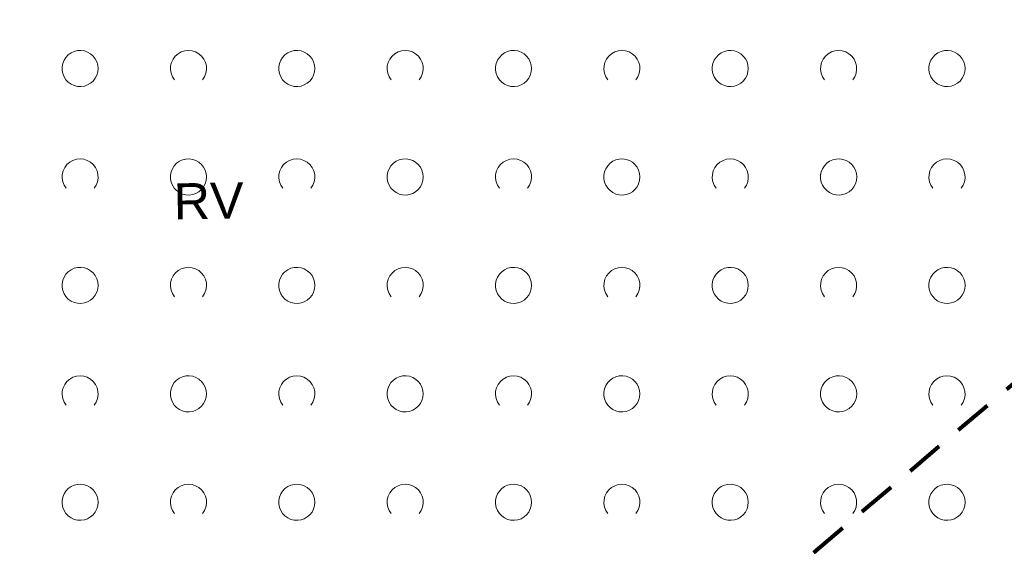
# Model space of a CAD drawing. Extents: x 5474185 to 5474933, y 5916077 to 5916824.
# Tile 80 of 256: x 5474370 to 5474397, y 5916582 to 5916597. Entities that reach past the tile are written whole.
import ezdxf

# ---------------------------------------------------------------- set-up
doc = ezdxf.new("R2010")
doc.units = 0
doc.linetypes.add('216-500', pattern=[2.5, 1.5, -1])
for name, color, linetype, lineweight in [('GESKKL_O', 253, 'CONTINUOUS', 18), ('GSSZAD', 254, 'CONTINUOUS', 18), ('Sieć wodociągowa', 253, 'CONTINUOUS', 40)]:
    doc.layers.add(name, color=color, linetype=linetype, lineweight=lineweight)
doc.styles.add('Arial', font='arial.ttf')

msp = doc.modelspace()

# ---------------------------------------------------------------- linework, layer by layer
at = {"layer": 'GSSZAD', "elevation": 10.1, "flags": 128}
for points in [[(5474371.845, 5916595.271005), (5474371.835964, 5916595.365631), (5474371.809184, 5916595.456836), (5474371.765627, 5916595.541325), (5474371.706867, 5916595.616045), (5474371.635028, 5916595.678293), (5474371.552708, 5916595.725821), (5474371.462879, 5916595.756911), (5474371.368791, 5916595.770439), (5474371.273843, 5916595.765916), (5474371.181466, 5916595.743505), (5474371.095, 5916595.704018), (5474371.01757, 5916595.64888), (5474370.951973, 5916595.580084), (5474370.900582, 5916595.500118), (5474370.865254, 5916595.411871), (5474370.847264, 5916595.318533), (5474370.847264, 5916595.223477), (5474370.865254, 5916595.130139), (5474370.900582, 5916595.041892), (5474370.951973, 5916594.961926), (5474371.01757, 5916594.89313), (5474371.095, 5916594.837992), (5474371.181466, 5916594.798505), (5474371.273843, 5916594.776094), (5474371.368791, 5916594.771571), (5474371.462879, 5916594.785099), (5474371.552708, 5916594.816189), (5474371.635028, 5916594.863717), (5474371.706867, 5916594.925965), (5474371.765627, 5916595.000685), (5474371.809184, 5916595.085174), (5474371.835964, 5916595.176379), (5474371.845, 5916595.271005)], [(5474377.845, 5916595.271005), (5474377.835964, 5916595.365631), (5474377.809184, 5916595.456836), (5474377.765627, 5916595.541325), (5474377.706867, 5916595.616045), (5474377.635028, 5916595.678293), (5474377.552708, 5916595.725821), (5474377.462879, 5916595.756911), (5474377.368791, 5916595.770439), (5474377.273843, 5916595.765916), (5474377.181466, 5916595.743505), (5474377.095, 5916595.704018), (5474377.01757, 5916595.64888), (5474376.951973, 5916595.580084), (5474376.900582, 5916595.500118), (5474376.865254, 5916595.411871), (5474376.847264, 5916595.318533), (5474376.847264, 5916595.223477), (5474376.865254, 5916595.130139), (5474376.900582, 5916595.041892), (5474376.951973, 5916594.961926), (5474377.01757, 5916594.89313), (5474377.095, 5916594.837992), (5474377.181466, 5916594.798505), (5474377.273843, 5916594.776094), (5474377.368791, 5916594.771571), (5474377.462879, 5916594.785099), (5474377.552708, 5916594.816189), (5474377.635028, 5916594.863717), (5474377.706867, 5916594.925965), (5474377.765627, 5916595.000685), (5474377.809184, 5916595.085174), (5474377.835964, 5916595.176379), (5474377.845, 5916595.271005)], [(5474383.845, 5916595.271005), (5474383.835964, 5916595.365631), (5474383.809184, 5916595.456836), (5474383.765627, 5916595.541325), (5474383.706867, 5916595.616045), (5474383.635028, 5916595.678293), (5474383.552708, 5916595.725821), (5474383.462879, 5916595.756911), (5474383.368791, 5916595.770439), (5474383.273843, 5916595.765916), (5474383.181466, 5916595.743505), (5474383.095, 5916595.704018), (5474383.01757, 5916595.64888), (5474382.951973, 5916595.580084), (5474382.900582, 5916595.500118), (5474382.865254, 5916595.411871), (5474382.847264, 5916595.318533), (5474382.847264, 5916595.223477), (5474382.865254, 5916595.130139), (5474382.900582, 5916595.041892), (5474382.951973, 5916594.961926), (5474383.01757, 5916594.89313), (5474383.095, 5916594.837992), (5474383.181466, 5916594.798505), (5474383.273843, 5916594.776094), (5474383.368791, 5916594.771571), (5474383.462879, 5916594.785099), (5474383.552708, 5916594.816189), (5474383.635028, 5916594.863717), (5474383.706867, 5916594.925965), (5474383.765627, 5916595.000685), (5474383.809184, 5916595.085174), (5474383.835964, 5916595.176379), (5474383.845, 5916595.271005)], [(5474389.845, 5916595.271005), (5474389.835964, 5916595.365631), (5474389.809184, 5916595.456836), (5474389.765627, 5916595.541325), (5474389.706867, 5916595.616045), (5474389.635028, 5916595.678293), (5474389.552708, 5916595.725821), (5474389.462879, 5916595.756911), (5474389.368791, 5916595.770439), (5474389.273843, 5916595.765916), (5474389.181466, 5916595.743505), (5474389.095, 5916595.704018), (5474389.01757, 5916595.64888), (5474388.951973, 5916595.580084), (5474388.900582, 5916595.500118), (5474388.865254, 5916595.411871), (5474388.847264, 5916595.318533), (5474388.847264, 5916595.223477), (5474388.865254, 5916595.130139), (5474388.900582, 5916595.041892), (5474388.951973, 5916594.961926), (5474389.01757, 5916594.89313), (5474389.095, 5916594.837992), (5474389.181466, 5916594.798505), (5474389.273843, 5916594.776094), (5474389.368791, 5916594.771571), (5474389.462879, 5916594.785099), (5474389.552708, 5916594.816189), (5474389.635028, 5916594.863717), (5474389.706867, 5916594.925965), (5474389.765627, 5916595.000685), (5474389.809184, 5916595.085174), (5474389.835964, 5916595.176379), (5474389.845, 5916595.271005)], [(5474395.845, 5916595.271005), (5474395.835964, 5916595.365631), (5474395.809184, 5916595.456836), (5474395.765627, 5916595.541325), (5474395.706867, 5916595.616045), (5474395.635028, 5916595.678293), (5474395.552708, 5916595.725821), (5474395.462879, 5916595.756911), (5474395.368791, 5916595.770439), (5474395.273843, 5916595.765916), (5474395.181466, 5916595.743505), (5474395.095, 5916595.704018), (5474395.01757, 5916595.64888), (5474394.951973, 5916595.580084), (5474394.900582, 5916595.500118), (5474394.865254, 5916595.411871), (5474394.847264, 5916595.318533), (5474394.847264, 5916595.223477), (5474394.865254, 5916595.130139), (5474394.900582, 5916595.041892), (5474394.951973, 5916594.961926), (5474395.01757, 5916594.89313), (5474395.095, 5916594.837992), (5474395.181466, 5916594.798505), (5474395.273843, 5916594.776094), (5474395.368791, 5916594.771571), (5474395.462879, 5916594.785099), (5474395.552708, 5916594.816189), (5474395.635028, 5916594.863717), (5474395.706867, 5916594.925965), (5474395.765627, 5916595.000685), (5474395.809184, 5916595.085174), (5474395.835964, 5916595.176379), (5474395.845, 5916595.271005)], [(5474374.845, 5916592.271005), (5474374.835964, 5916592.365631), (5474374.809184, 5916592.456836), (5474374.765627, 5916592.541325), (5474374.706867, 5916592.616045), (5474374.635028, 5916592.678293), (5474374.552708, 5916592.725821), (5474374.462879, 5916592.756911), (5474374.368791, 5916592.770439), (5474374.273843, 5916592.765916), (5474374.181466, 5916592.743505), (5474374.095, 5916592.704018), (5474374.01757, 5916592.64888), (5474373.951973, 5916592.580084), (5474373.900582, 5916592.500118), (5474373.865254, 5916592.411871), (5474373.847264, 5916592.318533), (5474373.847264, 5916592.223477), (5474373.865254, 5916592.130139), (5474373.900582, 5916592.041892), (5474373.951973, 5916591.961926), (5474374.01757, 5916591.89313), (5474374.095, 5916591.837992), (5474374.181466, 5916591.798505), (5474374.273843, 5916591.776094), (5474374.368791, 5916591.771571), (5474374.462879, 5916591.785099), (5474374.552708, 5916591.816189), (5474374.635028, 5916591.863717), (5474374.706867, 5916591.925965), (5474374.765627, 5916592.000685), (5474374.809184, 5916592.085174), (5474374.835964, 5916592.176379), (5474374.845, 5916592.271005)], [(5474380.845, 5916592.271005), (5474380.835964, 5916592.365631), (5474380.809184, 5916592.456836), (5474380.765627, 5916592.541325), (5474380.706867, 5916592.616045), (5474380.635028, 5916592.678293), (5474380.552708, 5916592.725821), (5474380.462879, 5916592.756911), (5474380.368791, 5916592.770439), (5474380.273843, 5916592.765916), (5474380.181466, 5916592.743505), (5474380.095, 5916592.704018), (5474380.01757, 5916592.64888), (5474379.951973, 5916592.580084), (5474379.900582, 5916592.500118), (5474379.865254, 5916592.411871), (5474379.847264, 5916592.318533), (5474379.847264, 5916592.223477), (5474379.865254, 5916592.130139), (5474379.900582, 5916592.041892), (5474379.951973, 5916591.961926), (5474380.01757, 5916591.89313), (5474380.095, 5916591.837992), (5474380.181466, 5916591.798505), (5474380.273843, 5916591.776094), (5474380.368791, 5916591.771571), (5474380.462879, 5916591.785099), (5474380.552708, 5916591.816189), (5474380.635028, 5916591.863717), (5474380.706867, 5916591.925965), (5474380.765627, 5916592.000685), (5474380.809184, 5916592.085174), (5474380.835964, 5916592.176379), (5474380.845, 5916592.271005)], [(5474386.845, 5916592.271005), (5474386.835964, 5916592.365631), (5474386.809184, 5916592.456836), (5474386.765627, 5916592.541325), (5474386.706867, 5916592.616045), (5474386.635028, 5916592.678293), (5474386.552708, 5916592.725821), (5474386.462879, 5916592.756911), (5474386.368791, 5916592.770439), (5474386.273843, 5916592.765916), (5474386.181466, 5916592.743505), (5474386.095, 5916592.704018), (5474386.01757, 5916592.64888), (5474385.951973, 5916592.580084), (5474385.900582, 5916592.500118), (5474385.865254, 5916592.411871), (5474385.847264, 5916592.318533), (5474385.847264, 5916592.223477), (5474385.865254, 5916592.130139), (5474385.900582, 5916592.041892), (5474385.951973, 5916591.961926), (5474386.01757, 5916591.89313), (5474386.095, 5916591.837992), (5474386.181466, 5916591.798505), (5474386.273843, 5916591.776094), (5474386.368791, 5916591.771571), (5474386.462879, 5916591.785099), (5474386.552708, 5916591.816189), (5474386.635028, 5916591.863717), (5474386.706867, 5916591.925965), (5474386.765627, 5916592.000685), (5474386.809184, 5916592.085174), (5474386.835964, 5916592.176379), (5474386.845, 5916592.271005)], [(5474392.845, 5916592.271005), (5474392.835964, 5916592.365631), (5474392.809184, 5916592.456836), (5474392.765627, 5916592.541325), (5474392.706867, 5916592.616045), (5474392.635028, 5916592.678293), (5474392.552708, 5916592.725821), (5474392.462879, 5916592.756911), (5474392.368791, 5916592.770439), (5474392.273843, 5916592.765916), (5474392.181466, 5916592.743505), (5474392.095, 5916592.704018), (5474392.01757, 5916592.64888), (5474391.951973, 5916592.580084), (5474391.900582, 5916592.500118), (5474391.865254, 5916592.411871), (5474391.847264, 5916592.318533), (5474391.847264, 5916592.223477), (5474391.865254, 5916592.130139), (5474391.900582, 5916592.041892), (5474391.951973, 5916591.961926), (5474392.01757, 5916591.89313), (5474392.095, 5916591.837992), (5474392.181466, 5916591.798505), (5474392.273843, 5916591.776094), (5474392.368791, 5916591.771571), (5474392.462879, 5916591.785099), (5474392.552708, 5916591.816189), (5474392.635028, 5916591.863717), (5474392.706867, 5916591.925965), (5474392.765627, 5916592.000685), (5474392.809184, 5916592.085174), (5474392.835964, 5916592.176379), (5474392.845, 5916592.271005)], [(5474371.845, 5916589.271005), (5474371.835964, 5916589.365631), (5474371.809184, 5916589.456836), (5474371.765627, 5916589.541325), (5474371.706867, 5916589.616045), (5474371.635028, 5916589.678293), (5474371.552708, 5916589.725821), (5474371.462879, 5916589.756911), (5474371.368791, 5916589.770439), (5474371.273843, 5916589.765916), (5474371.181466, 5916589.743505), (5474371.095, 5916589.704018), (5474371.01757, 5916589.64888), (5474370.951973, 5916589.580084), (5474370.900582, 5916589.500118), (5474370.865254, 5916589.411871), (5474370.847264, 5916589.318533), (5474370.847264, 5916589.223477), (5474370.865254, 5916589.130139), (5474370.900582, 5916589.041892), (5474370.951973, 5916588.961926), (5474371.01757, 5916588.89313), (5474371.095, 5916588.837992), (5474371.181466, 5916588.798505), (5474371.273843, 5916588.776094), (5474371.368791, 5916588.771571), (5474371.462879, 5916588.785099), (5474371.552708, 5916588.816189), (5474371.635028, 5916588.863717), (5474371.706867, 5916588.925965), (5474371.765627, 5916589.000685), (5474371.809184, 5916589.085174), (5474371.835964, 5916589.176379), (5474371.845, 5916589.271005)], [(5474377.845, 5916589.271005), (5474377.835964, 5916589.365631), (5474377.809184, 5916589.456836), (5474377.765627, 5916589.541325), (5474377.706867, 5916589.616045), (5474377.635028, 5916589.678293), (5474377.552708, 5916589.725821), (5474377.462879, 5916589.756911), (5474377.368791, 5916589.770439), (5474377.273843, 5916589.765916), (5474377.181466, 5916589.743505), (5474377.095, 5916589.704018), (5474377.01757, 5916589.64888), (5474376.951973, 5916589.580084), (5474376.900582, 5916589.500118), (5474376.865254, 5916589.411871), (5474376.847264, 5916589.318533), (5474376.847264, 5916589.223477), (5474376.865254, 5916589.130139), (5474376.900582, 5916589.041892), (5474376.951973, 5916588.961926), (5474377.01757, 5916588.89313), (5474377.095, 5916588.837992), (5474377.181466, 5916588.798505), (5474377.273843, 5916588.776094), (5474377.368791, 5916588.771571), (5474377.462879, 5916588.785099), (5474377.552708, 5916588.816189), (5474377.635028, 5916588.863717), (5474377.706867, 5916588.925965), (5474377.765627, 5916589.000685), (5474377.809184, 5916589.085174), (5474377.835964, 5916589.176379), (5474377.845, 5916589.271005)], [(5474383.845, 5916589.271005), (5474383.835964, 5916589.365631), (5474383.809184, 5916589.456836), (5474383.765627, 5916589.541325), (5474383.706867, 5916589.616045), (5474383.635028, 5916589.678293), (5474383.552708, 5916589.725821), (5474383.462879, 5916589.756911), (5474383.368791, 5916589.770439), (5474383.273843, 5916589.765916), (5474383.181466, 5916589.743505), (5474383.095, 5916589.704018), (5474383.01757, 5916589.64888), (5474382.951973, 5916589.580084), (5474382.900582, 5916589.500118), (5474382.865254, 5916589.411871), (5474382.847264, 5916589.318533), (5474382.847264, 5916589.223477), (5474382.865254, 5916589.130139), (5474382.900582, 5916589.041892), (5474382.951973, 5916588.961926), (5474383.01757, 5916588.89313), (5474383.095, 5916588.837992), (5474383.181466, 5916588.798505), (5474383.273843, 5916588.776094), (5474383.368791, 5916588.771571), (5474383.462879, 5916588.785099), (5474383.552708, 5916588.816189), (5474383.635028, 5916588.863717), (5474383.706867, 5916588.925965), (5474383.765627, 5916589.000685), (5474383.809184, 5916589.085174), (5474383.835964, 5916589.176379), (5474383.845, 5916589.271005)], [(5474389.845, 5916589.271005), (5474389.835964, 5916589.365631), (5474389.809184, 5916589.456836), (5474389.765627, 5916589.541325), (5474389.706867, 5916589.616045), (5474389.635028, 5916589.678293), (5474389.552708, 5916589.725821), (5474389.462879, 5916589.756911), (5474389.368791, 5916589.770439), (5474389.273843, 5916589.765916), (5474389.181466, 5916589.743505), (5474389.095, 5916589.704018), (5474389.01757, 5916589.64888), (5474388.951973, 5916589.580084), (5474388.900582, 5916589.500118), (5474388.865254, 5916589.411871), (5474388.847264, 5916589.318533), (5474388.847264, 5916589.223477), (5474388.865254, 5916589.130139), (5474388.900582, 5916589.041892), (5474388.951973, 5916588.961926), (5474389.01757, 5916588.89313), (5474389.095, 5916588.837992), (5474389.181466, 5916588.798505), (5474389.273843, 5916588.776094), (5474389.368791, 5916588.771571), (5474389.462879, 5916588.785099), (5474389.552708, 5916588.816189), (5474389.635028, 5916588.863717), (5474389.706867, 5916588.925965), (5474389.765627, 5916589.000685), (5474389.809184, 5916589.085174), (5474389.835964, 5916589.176379), (5474389.845, 5916589.271005)], [(5474395.845, 5916589.271005), (5474395.835964, 5916589.365631), (5474395.809184, 5916589.456836), (5474395.765627, 5916589.541325), (5474395.706867, 5916589.616045), (5474395.635028, 5916589.678293), (5474395.552708, 5916589.725821), (5474395.462879, 5916589.756911), (5474395.368791, 5916589.770439), (5474395.273843, 5916589.765916), (5474395.181466, 5916589.743505), (5474395.095, 5916589.704018), (5474395.01757, 5916589.64888), (5474394.951973, 5916589.580084), (5474394.900582, 5916589.500118), (5474394.865254, 5916589.411871), (5474394.847264, 5916589.318533), (5474394.847264, 5916589.223477), (5474394.865254, 5916589.130139), (5474394.900582, 5916589.041892), (5474394.951973, 5916588.961926), (5474395.01757, 5916588.89313), (5474395.095, 5916588.837992), (5474395.181466, 5916588.798505), (5474395.273843, 5916588.776094), (5474395.368791, 5916588.771571), (5474395.462879, 5916588.785099), (5474395.552708, 5916588.816189), (5474395.635028, 5916588.863717), (5474395.706867, 5916588.925965), (5474395.765627, 5916589.000685), (5474395.809184, 5916589.085174), (5474395.835964, 5916589.176379), (5474395.845, 5916589.271005)], [(5474374.845, 5916586.271005), (5474374.835964, 5916586.365631), (5474374.809184, 5916586.456836), (5474374.765627, 5916586.541325), (5474374.706867, 5916586.616045), (5474374.635028, 5916586.678293), (5474374.552708, 5916586.725821), (5474374.462879, 5916586.756911), (5474374.368791, 5916586.770439), (5474374.273843, 5916586.765916), (5474374.181466, 5916586.743505), (5474374.095, 5916586.704018), (5474374.01757, 5916586.64888), (5474373.951973, 5916586.580084), (5474373.900582, 5916586.500118), (5474373.865254, 5916586.411871), (5474373.847264, 5916586.318533), (5474373.847264, 5916586.223477), (5474373.865254, 5916586.130139), (5474373.900582, 5916586.041892), (5474373.951973, 5916585.961926), (5474374.01757, 5916585.89313), (5474374.095, 5916585.837992), (5474374.181466, 5916585.798505), (5474374.273843, 5916585.776094), (5474374.368791, 5916585.771571), (5474374.462879, 5916585.785099), (5474374.552708, 5916585.816189), (5474374.635028, 5916585.863717), (5474374.706867, 5916585.925965), (5474374.765627, 5916586.000685), (5474374.809184, 5916586.085174), (5474374.835964, 5916586.176379), (5474374.845, 5916586.271005)], [(5474380.845, 5916586.271005), (5474380.835964, 5916586.365631), (5474380.809184, 5916586.456836), (5474380.765627, 5916586.541325), (5474380.706867, 5916586.616045), (5474380.635028, 5916586.678293), (5474380.552708, 5916586.725821), (5474380.462879, 5916586.756911), (5474380.368791, 5916586.770439), (5474380.273843, 5916586.765916), (5474380.181466, 5916586.743505), (5474380.095, 5916586.704018), (5474380.01757, 5916586.64888), (5474379.951973, 5916586.580084), (5474379.900582, 5916586.500118), (5474379.865254, 5916586.411871), (5474379.847264, 5916586.318533), (5474379.847264, 5916586.223477), (5474379.865254, 5916586.130139), (5474379.900582, 5916586.041892), (5474379.951973, 5916585.961926), (5474380.01757, 5916585.89313), (5474380.095, 5916585.837992), (5474380.181466, 5916585.798505), (5474380.273843, 5916585.776094), (5474380.368791, 5916585.771571), (5474380.462879, 5916585.785099), (5474380.552708, 5916585.816189), (5474380.635028, 5916585.863717), (5474380.706867, 5916585.925965), (5474380.765627, 5916586.000685), (5474380.809184, 5916586.085174), (5474380.835964, 5916586.176379), (5474380.845, 5916586.271005)], [(5474386.845, 5916586.271005), (5474386.835964, 5916586.365631), (5474386.809184, 5916586.456836), (5474386.765627, 5916586.541325), (5474386.706867, 5916586.616045), (5474386.635028, 5916586.678293), (5474386.552708, 5916586.725821), (5474386.462879, 5916586.756911), (5474386.368791, 5916586.770439), (5474386.273843, 5916586.765916), (5474386.181466, 5916586.743505), (5474386.095, 5916586.704018), (5474386.01757, 5916586.64888), (5474385.951973, 5916586.580084), (5474385.900582, 5916586.500118), (5474385.865254, 5916586.411871), (5474385.847264, 5916586.318533), (5474385.847264, 5916586.223477), (5474385.865254, 5916586.130139), (5474385.900582, 5916586.041892), (5474385.951973, 5916585.961926), (5474386.01757, 5916585.89313), (5474386.095, 5916585.837992), (5474386.181466, 5916585.798505), (5474386.273843, 5916585.776094), (5474386.368791, 5916585.771571), (5474386.462879, 5916585.785099), (5474386.552708, 5916585.816189), (5474386.635028, 5916585.863717), (5474386.706867, 5916585.925965), (5474386.765627, 5916586.000685), (5474386.809184, 5916586.085174), (5474386.835964, 5916586.176379), (5474386.845, 5916586.271005)], [(5474392.845, 5916586.271005), (5474392.835964, 5916586.365631), (5474392.809184, 5916586.456836), (5474392.765627, 5916586.541325), (5474392.706867, 5916586.616045), (5474392.635028, 5916586.678293), (5474392.552708, 5916586.725821), (5474392.462879, 5916586.756911), (5474392.368791, 5916586.770439), (5474392.273843, 5916586.765916), (5474392.181466, 5916586.743505), (5474392.095, 5916586.704018), (5474392.01757, 5916586.64888), (5474391.951973, 5916586.580084), (5474391.900582, 5916586.500118), (5474391.865254, 5916586.411871), (5474391.847264, 5916586.318533), (5474391.847264, 5916586.223477), (5474391.865254, 5916586.130139), (5474391.900582, 5916586.041892), (5474391.951973, 5916585.961926), (5474392.01757, 5916585.89313), (5474392.095, 5916585.837992), (5474392.181466, 5916585.798505), (5474392.273843, 5916585.776094), (5474392.368791, 5916585.771571), (5474392.462879, 5916585.785099), (5474392.552708, 5916585.816189), (5474392.635028, 5916585.863717), (5474392.706867, 5916585.925965), (5474392.765627, 5916586.000685), (5474392.809184, 5916586.085174), (5474392.835964, 5916586.176379), (5474392.845, 5916586.271005)], [(5474371.845, 5916583.271005), (5474371.835964, 5916583.365631), (5474371.809184, 5916583.456836), (5474371.765627, 5916583.541325), (5474371.706867, 5916583.616045), (5474371.635028, 5916583.678293), (5474371.552708, 5916583.725821), (5474371.462879, 5916583.756911), (5474371.368791, 5916583.770439), (5474371.273843, 5916583.765916), (5474371.181466, 5916583.743505), (5474371.095, 5916583.704018), (5474371.01757, 5916583.64888), (5474370.951973, 5916583.580084), (5474370.900582, 5916583.500118), (5474370.865254, 5916583.411871), (5474370.847264, 5916583.318533), (5474370.847264, 5916583.223477), (5474370.865254, 5916583.130139), (5474370.900582, 5916583.041892), (5474370.951973, 5916582.961926), (5474371.01757, 5916582.89313), (5474371.095, 5916582.837992), (5474371.181466, 5916582.798505), (5474371.273843, 5916582.776094), (5474371.368791, 5916582.771571), (5474371.462879, 5916582.785099), (5474371.552708, 5916582.816189), (5474371.635028, 5916582.863717), (5474371.706867, 5916582.925965), (5474371.765627, 5916583.000685), (5474371.809184, 5916583.085174), (5474371.835964, 5916583.176379), (5474371.845, 5916583.271005)], [(5474377.845, 5916583.271005), (5474377.835964, 5916583.365631), (5474377.809184, 5916583.456836), (5474377.765627, 5916583.541325), (5474377.706867, 5916583.616045), (5474377.635028, 5916583.678293), (5474377.552708, 5916583.725821), (5474377.462879, 5916583.756911), (5474377.368791, 5916583.770439), (5474377.273843, 5916583.765916), (5474377.181466, 5916583.743505), (5474377.095, 5916583.704018), (5474377.01757, 5916583.64888), (5474376.951973, 5916583.580084), (5474376.900582, 5916583.500118), (5474376.865254, 5916583.411871), (5474376.847264, 5916583.318533), (5474376.847264, 5916583.223477), (5474376.865254, 5916583.130139), (5474376.900582, 5916583.041892), (5474376.951973, 5916582.961926), (5474377.01757, 5916582.89313), (5474377.095, 5916582.837992), (5474377.181466, 5916582.798505), (5474377.273843, 5916582.776094), (5474377.368791, 5916582.771571), (5474377.462879, 5916582.785099), (5474377.552708, 5916582.816189), (5474377.635028, 5916582.863717), (5474377.706867, 5916582.925965), (5474377.765627, 5916583.000685), (5474377.809184, 5916583.085174), (5474377.835964, 5916583.176379), (5474377.845, 5916583.271005)], [(5474383.845, 5916583.271005), (5474383.835964, 5916583.365631), (5474383.809184, 5916583.456836), (5474383.765627, 5916583.541325), (5474383.706867, 5916583.616045), (5474383.635028, 5916583.678293), (5474383.552708, 5916583.725821), (5474383.462879, 5916583.756911), (5474383.368791, 5916583.770439), (5474383.273843, 5916583.765916), (5474383.181466, 5916583.743505), (5474383.095, 5916583.704018), (5474383.01757, 5916583.64888), (5474382.951973, 5916583.580084), (5474382.900582, 5916583.500118), (5474382.865254, 5916583.411871), (5474382.847264, 5916583.318533), (5474382.847264, 5916583.223477), (5474382.865254, 5916583.130139), (5474382.900582, 5916583.041892), (5474382.951973, 5916582.961926), (5474383.01757, 5916582.89313), (5474383.095, 5916582.837992), (5474383.181466, 5916582.798505), (5474383.273843, 5916582.776094), (5474383.368791, 5916582.771571), (5474383.462879, 5916582.785099), (5474383.552708, 5916582.816189), (5474383.635028, 5916582.863717), (5474383.706867, 5916582.925965), (5474383.765627, 5916583.000685), (5474383.809184, 5916583.085174), (5474383.835964, 5916583.176379), (5474383.845, 5916583.271005)], [(5474389.845, 5916583.271005), (5474389.835964, 5916583.365631), (5474389.809184, 5916583.456836), (5474389.765627, 5916583.541325), (5474389.706867, 5916583.616045), (5474389.635028, 5916583.678293), (5474389.552708, 5916583.725821), (5474389.462879, 5916583.756911), (5474389.368791, 5916583.770439), (5474389.273843, 5916583.765916), (5474389.181466, 5916583.743505), (5474389.095, 5916583.704018), (5474389.01757, 5916583.64888), (5474388.951973, 5916583.580084), (5474388.900582, 5916583.500118), (5474388.865254, 5916583.411871), (5474388.847264, 5916583.318533), (5474388.847264, 5916583.223477), (5474388.865254, 5916583.130139), (5474388.900582, 5916583.041892), (5474388.951973, 5916582.961926), (5474389.01757, 5916582.89313), (5474389.095, 5916582.837992), (5474389.181466, 5916582.798505), (5474389.273843, 5916582.776094), (5474389.368791, 5916582.771571), (5474389.462879, 5916582.785099), (5474389.552708, 5916582.816189), (5474389.635028, 5916582.863717), (5474389.706867, 5916582.925965), (5474389.765627, 5916583.000685), (5474389.809184, 5916583.085174), (5474389.835964, 5916583.176379), (5474389.845, 5916583.271005)], [(5474395.845, 5916583.271005), (5474395.835964, 5916583.365631), (5474395.809184, 5916583.456836), (5474395.765627, 5916583.541325), (5474395.706867, 5916583.616045), (5474395.635028, 5916583.678293), (5474395.552708, 5916583.725821), (5474395.462879, 5916583.756911), (5474395.368791, 5916583.770439), (5474395.273843, 5916583.765916), (5474395.181466, 5916583.743505), (5474395.095, 5916583.704018), (5474395.01757, 5916583.64888), (5474394.951973, 5916583.580084), (5474394.900582, 5916583.500118), (5474394.865254, 5916583.411871), (5474394.847264, 5916583.318533), (5474394.847264, 5916583.223477), (5474394.865254, 5916583.130139), (5474394.900582, 5916583.041892), (5474394.951973, 5916582.961926), (5474395.01757, 5916582.89313), (5474395.095, 5916582.837992), (5474395.181466, 5916582.798505), (5474395.273843, 5916582.776094), (5474395.368791, 5916582.771571), (5474395.462879, 5916582.785099), (5474395.552708, 5916582.816189), (5474395.635028, 5916582.863717), (5474395.706867, 5916582.925965), (5474395.765627, 5916583.000685), (5474395.809184, 5916583.085174), (5474395.835964, 5916583.176379), (5474395.845, 5916583.271005)]]:
    msp.add_lwpolyline(points, close=True, dxfattribs=at)
for points in [[(5474373.954688, 5916594.958505), (5474373.899433, 5916595.044136), (5474373.862688, 5916595.139191), (5474373.84598, 5916595.239723), (5474373.850002, 5916595.341554), (5474373.874588, 5916595.440454), (5474373.918717, 5916595.532315), (5474373.980554, 5916595.61332), (5474374.057532, 5916595.680104), (5474374.146452, 5916595.729894), (5474374.24362, 5916595.760619), (5474374.345, 5916595.771005), (5474374.44638, 5916595.760619), (5474374.543548, 5916595.729894), (5474374.632468, 5916595.680104), (5474374.709446, 5916595.61332), (5474374.771283, 5916595.532315), (5474374.815412, 5916595.440454), (5474374.839998, 5916595.341554), (5474374.84402, 5916595.239723), (5474374.827312, 5916595.139191), (5474374.790567, 5916595.044136), (5474374.735312, 5916594.958505)], [(5474379.954688, 5916594.958505), (5474379.899433, 5916595.044136), (5474379.862688, 5916595.139191), (5474379.84598, 5916595.239723), (5474379.850002, 5916595.341554), (5474379.874588, 5916595.440454), (5474379.918717, 5916595.532315), (5474379.980554, 5916595.61332), (5474380.057532, 5916595.680104), (5474380.146452, 5916595.729894), (5474380.24362, 5916595.760619), (5474380.345, 5916595.771005), (5474380.44638, 5916595.760619), (5474380.543548, 5916595.729894), (5474380.632468, 5916595.680104), (5474380.709446, 5916595.61332), (5474380.771283, 5916595.532315), (5474380.815412, 5916595.440454), (5474380.839998, 5916595.341554), (5474380.84402, 5916595.239723), (5474380.827312, 5916595.139191), (5474380.790567, 5916595.044136), (5474380.735312, 5916594.958505)], [(5474385.954688, 5916594.958505), (5474385.899433, 5916595.044136), (5474385.862688, 5916595.139191), (5474385.84598, 5916595.239723), (5474385.850002, 5916595.341554), (5474385.874588, 5916595.440454), (5474385.918717, 5916595.532315), (5474385.980554, 5916595.61332), (5474386.057532, 5916595.680104), (5474386.146452, 5916595.729894), (5474386.24362, 5916595.760619), (5474386.345, 5916595.771005), (5474386.44638, 5916595.760619), (5474386.543548, 5916595.729894), (5474386.632468, 5916595.680104), (5474386.709446, 5916595.61332), (5474386.771283, 5916595.532315), (5474386.815412, 5916595.440454), (5474386.839998, 5916595.341554), (5474386.84402, 5916595.239723), (5474386.827312, 5916595.139191), (5474386.790567, 5916595.044136), (5474386.735312, 5916594.958505)], [(5474391.954688, 5916594.958505), (5474391.899433, 5916595.044136), (5474391.862688, 5916595.139191), (5474391.84598, 5916595.239723), (5474391.850002, 5916595.341554), (5474391.874588, 5916595.440454), (5474391.918717, 5916595.532315), (5474391.980554, 5916595.61332), (5474392.057532, 5916595.680104), (5474392.146452, 5916595.729894), (5474392.24362, 5916595.760619), (5474392.345, 5916595.771005), (5474392.44638, 5916595.760619), (5474392.543548, 5916595.729894), (5474392.632468, 5916595.680104), (5474392.709446, 5916595.61332), (5474392.771283, 5916595.532315), (5474392.815412, 5916595.440454), (5474392.839998, 5916595.341554), (5474392.84402, 5916595.239723), (5474392.827312, 5916595.139191), (5474392.790567, 5916595.044136), (5474392.735312, 5916594.958505)], [(5474370.954688, 5916591.958505), (5474370.899433, 5916592.044136), (5474370.862688, 5916592.139191), (5474370.84598, 5916592.239723), (5474370.850002, 5916592.341554), (5474370.874588, 5916592.440454), (5474370.918717, 5916592.532315), (5474370.980554, 5916592.61332), (5474371.057532, 5916592.680104), (5474371.146452, 5916592.729894), (5474371.24362, 5916592.760619), (5474371.345, 5916592.771005), (5474371.44638, 5916592.760619), (5474371.543548, 5916592.729894), (5474371.632468, 5916592.680104), (5474371.709446, 5916592.61332), (5474371.771283, 5916592.532315), (5474371.815412, 5916592.440454), (5474371.839998, 5916592.341554), (5474371.84402, 5916592.239723), (5474371.827312, 5916592.139191), (5474371.790567, 5916592.044136), (5474371.735312, 5916591.958505)], [(5474376.954688, 5916591.958505), (5474376.899433, 5916592.044136), (5474376.862688, 5916592.139191), (5474376.84598, 5916592.239723), (5474376.850002, 5916592.341554), (5474376.874588, 5916592.440454), (5474376.918717, 5916592.532315), (5474376.980554, 5916592.61332), (5474377.057532, 5916592.680104), (5474377.146452, 5916592.729894), (5474377.24362, 5916592.760619), (5474377.345, 5916592.771005), (5474377.44638, 5916592.760619), (5474377.543548, 5916592.729894), (5474377.632468, 5916592.680104), (5474377.709446, 5916592.61332), (5474377.771283, 5916592.532315), (5474377.815412, 5916592.440454), (5474377.839998, 5916592.341554), (5474377.84402, 5916592.239723), (5474377.827312, 5916592.139191), (5474377.790567, 5916592.044136), (5474377.735312, 5916591.958505)], [(5474382.954688, 5916591.958505), (5474382.899433, 5916592.044136), (5474382.862688, 5916592.139191), (5474382.84598, 5916592.239723), (5474382.850002, 5916592.341554), (5474382.874588, 5916592.440454), (5474382.918717, 5916592.532315), (5474382.980554, 5916592.61332), (5474383.057532, 5916592.680104), (5474383.146452, 5916592.729894), (5474383.24362, 5916592.760619), (5474383.345, 5916592.771005), (5474383.44638, 5916592.760619), (5474383.543548, 5916592.729894), (5474383.632468, 5916592.680104), (5474383.709446, 5916592.61332), (5474383.771283, 5916592.532315), (5474383.815412, 5916592.440454), (5474383.839998, 5916592.341554), (5474383.84402, 5916592.239723), (5474383.827312, 5916592.139191), (5474383.790567, 5916592.044136), (5474383.735312, 5916591.958505)], [(5474388.954688, 5916591.958505), (5474388.899433, 5916592.044136), (5474388.862688, 5916592.139191), (5474388.84598, 5916592.239723), (5474388.850002, 5916592.341554), (5474388.874588, 5916592.440454), (5474388.918717, 5916592.532315), (5474388.980554, 5916592.61332), (5474389.057532, 5916592.680104), (5474389.146452, 5916592.729894), (5474389.24362, 5916592.760619), (5474389.345, 5916592.771005), (5474389.44638, 5916592.760619), (5474389.543548, 5916592.729894), (5474389.632468, 5916592.680104), (5474389.709446, 5916592.61332), (5474389.771283, 5916592.532315), (5474389.815412, 5916592.440454), (5474389.839998, 5916592.341554), (5474389.84402, 5916592.239723), (5474389.827312, 5916592.139191), (5474389.790567, 5916592.044136), (5474389.735312, 5916591.958505)], [(5474394.954688, 5916591.958505), (5474394.899433, 5916592.044136), (5474394.862688, 5916592.139191), (5474394.84598, 5916592.239723), (5474394.850002, 5916592.341554), (5474394.874588, 5916592.440454), (5474394.918717, 5916592.532315), (5474394.980554, 5916592.61332), (5474395.057532, 5916592.680104), (5474395.146452, 5916592.729894), (5474395.24362, 5916592.760619), (5474395.345, 5916592.771005), (5474395.44638, 5916592.760619), (5474395.543548, 5916592.729894), (5474395.632468, 5916592.680104), (5474395.709446, 5916592.61332), (5474395.771283, 5916592.532315), (5474395.815412, 5916592.440454), (5474395.839998, 5916592.341554), (5474395.84402, 5916592.239723), (5474395.827312, 5916592.139191), (5474395.790567, 5916592.044136), (5474395.735312, 5916591.958505)], [(5474373.954688, 5916588.958505), (5474373.899433, 5916589.044136), (5474373.862688, 5916589.139191), (5474373.84598, 5916589.239723), (5474373.850002, 5916589.341554), (5474373.874588, 5916589.440454), (5474373.918717, 5916589.532315), (5474373.980554, 5916589.61332), (5474374.057532, 5916589.680104), (5474374.146452, 5916589.729894), (5474374.24362, 5916589.760619), (5474374.345, 5916589.771005), (5474374.44638, 5916589.760619), (5474374.543548, 5916589.729894), (5474374.632468, 5916589.680104), (5474374.709446, 5916589.61332), (5474374.771283, 5916589.532315), (5474374.815412, 5916589.440454), (5474374.839998, 5916589.341554), (5474374.84402, 5916589.239723), (5474374.827312, 5916589.139191), (5474374.790567, 5916589.044136), (5474374.735312, 5916588.958505)], [(5474379.954688, 5916588.958505), (5474379.899433, 5916589.044136), (5474379.862688, 5916589.139191), (5474379.84598, 5916589.239723), (5474379.850002, 5916589.341554), (5474379.874588, 5916589.440454), (5474379.918717, 5916589.532315), (5474379.980554, 5916589.61332), (5474380.057532, 5916589.680104), (5474380.146452, 5916589.729894), (5474380.24362, 5916589.760619), (5474380.345, 5916589.771005), (5474380.44638, 5916589.760619), (5474380.543548, 5916589.729894), (5474380.632468, 5916589.680104), (5474380.709446, 5916589.61332), (5474380.771283, 5916589.532315), (5474380.815412, 5916589.440454), (5474380.839998, 5916589.341554), (5474380.84402, 5916589.239723), (5474380.827312, 5916589.139191), (5474380.790567, 5916589.044136), (5474380.735312, 5916588.958505)], [(5474385.954688, 5916588.958505), (5474385.899433, 5916589.044136), (5474385.862688, 5916589.139191), (5474385.84598, 5916589.239723), (5474385.850002, 5916589.341554), (5474385.874588, 5916589.440454), (5474385.918717, 5916589.532315), (5474385.980554, 5916589.61332), (5474386.057532, 5916589.680104), (5474386.146452, 5916589.729894), (5474386.24362, 5916589.760619), (5474386.345, 5916589.771005), (5474386.44638, 5916589.760619), (5474386.543548, 5916589.729894), (5474386.632468, 5916589.680104), (5474386.709446, 5916589.61332), (5474386.771283, 5916589.532315), (5474386.815412, 5916589.440454), (5474386.839998, 5916589.341554), (5474386.84402, 5916589.239723), (5474386.827312, 5916589.139191), (5474386.790567, 5916589.044136), (5474386.735312, 5916588.958505)], [(5474391.954688, 5916588.958505), (5474391.899433, 5916589.044136), (5474391.862688, 5916589.139191), (5474391.84598, 5916589.239723), (5474391.850002, 5916589.341554), (5474391.874588, 5916589.440454), (5474391.918717, 5916589.532315), (5474391.980554, 5916589.61332), (5474392.057532, 5916589.680104), (5474392.146452, 5916589.729894), (5474392.24362, 5916589.760619), (5474392.345, 5916589.771005), (5474392.44638, 5916589.760619), (5474392.543548, 5916589.729894), (5474392.632468, 5916589.680104), (5474392.709446, 5916589.61332), (5474392.771283, 5916589.532315), (5474392.815412, 5916589.440454), (5474392.839998, 5916589.341554), (5474392.84402, 5916589.239723), (5474392.827312, 5916589.139191), (5474392.790567, 5916589.044136), (5474392.735312, 5916588.958505)], [(5474370.954688, 5916585.958505), (5474370.899433, 5916586.044136), (5474370.862688, 5916586.139191), (5474370.84598, 5916586.239723), (5474370.850002, 5916586.341554), (5474370.874588, 5916586.440454), (5474370.918717, 5916586.532315), (5474370.980554, 5916586.61332), (5474371.057532, 5916586.680104), (5474371.146452, 5916586.729894), (5474371.24362, 5916586.760619), (5474371.345, 5916586.771005), (5474371.44638, 5916586.760619), (5474371.543548, 5916586.729894), (5474371.632468, 5916586.680104), (5474371.709446, 5916586.61332), (5474371.771283, 5916586.532315), (5474371.815412, 5916586.440454), (5474371.839998, 5916586.341554), (5474371.84402, 5916586.239723), (5474371.827312, 5916586.139191), (5474371.790567, 5916586.044136), (5474371.735312, 5916585.958505)], [(5474376.954688, 5916585.958505), (5474376.899433, 5916586.044136), (5474376.862688, 5916586.139191), (5474376.84598, 5916586.239723), (5474376.850002, 5916586.341554), (5474376.874588, 5916586.440454), (5474376.918717, 5916586.532315), (5474376.980554, 5916586.61332), (5474377.057532, 5916586.680104), (5474377.146452, 5916586.729894), (5474377.24362, 5916586.760619), (5474377.345, 5916586.771005), (5474377.44638, 5916586.760619), (5474377.543548, 5916586.729894), (5474377.632468, 5916586.680104), (5474377.709446, 5916586.61332), (5474377.771283, 5916586.532315), (5474377.815412, 5916586.440454), (5474377.839998, 5916586.341554), (5474377.84402, 5916586.239723), (5474377.827312, 5916586.139191), (5474377.790567, 5916586.044136), (5474377.735312, 5916585.958505)], [(5474382.954688, 5916585.958505), (5474382.899433, 5916586.044136), (5474382.862688, 5916586.139191), (5474382.84598, 5916586.239723), (5474382.850002, 5916586.341554), (5474382.874588, 5916586.440454), (5474382.918717, 5916586.532315), (5474382.980554, 5916586.61332), (5474383.057532, 5916586.680104), (5474383.146452, 5916586.729894), (5474383.24362, 5916586.760619), (5474383.345, 5916586.771005), (5474383.44638, 5916586.760619), (5474383.543548, 5916586.729894), (5474383.632468, 5916586.680104), (5474383.709446, 5916586.61332), (5474383.771283, 5916586.532315), (5474383.815412, 5916586.440454), (5474383.839998, 5916586.341554), (5474383.84402, 5916586.239723), (5474383.827312, 5916586.139191), (5474383.790567, 5916586.044136), (5474383.735312, 5916585.958505)], [(5474388.954688, 5916585.958505), (5474388.899433, 5916586.044136), (5474388.862688, 5916586.139191), (5474388.84598, 5916586.239723), (5474388.850002, 5916586.341554), (5474388.874588, 5916586.440454), (5474388.918717, 5916586.532315), (5474388.980554, 5916586.61332), (5474389.057532, 5916586.680104), (5474389.146452, 5916586.729894), (5474389.24362, 5916586.760619), (5474389.345, 5916586.771005), (5474389.44638, 5916586.760619), (5474389.543548, 5916586.729894), (5474389.632468, 5916586.680104), (5474389.709446, 5916586.61332), (5474389.771283, 5916586.532315), (5474389.815412, 5916586.440454), (5474389.839998, 5916586.341554), (5474389.84402, 5916586.239723), (5474389.827312, 5916586.139191), (5474389.790567, 5916586.044136), (5474389.735312, 5916585.958505)], [(5474394.954688, 5916585.958505), (5474394.899433, 5916586.044136), (5474394.862688, 5916586.139191), (5474394.84598, 5916586.239723), (5474394.850002, 5916586.341554), (5474394.874588, 5916586.440454), (5474394.918717, 5916586.532315), (5474394.980554, 5916586.61332), (5474395.057532, 5916586.680104), (5474395.146452, 5916586.729894), (5474395.24362, 5916586.760619), (5474395.345, 5916586.771005), (5474395.44638, 5916586.760619), (5474395.543548, 5916586.729894), (5474395.632468, 5916586.680104), (5474395.709446, 5916586.61332), (5474395.771283, 5916586.532315), (5474395.815412, 5916586.440454), (5474395.839998, 5916586.341554), (5474395.84402, 5916586.239723), (5474395.827312, 5916586.139191), (5474395.790567, 5916586.044136), (5474395.735312, 5916585.958505)], [(5474373.954688, 5916582.958505), (5474373.899433, 5916583.044136), (5474373.862688, 5916583.139191), (5474373.84598, 5916583.239723), (5474373.850002, 5916583.341554), (5474373.874588, 5916583.440454), (5474373.918717, 5916583.532315), (5474373.980554, 5916583.61332), (5474374.057532, 5916583.680104), (5474374.146452, 5916583.729894), (5474374.24362, 5916583.760619), (5474374.345, 5916583.771005), (5474374.44638, 5916583.760619), (5474374.543548, 5916583.729894), (5474374.632468, 5916583.680104), (5474374.709446, 5916583.61332), (5474374.771283, 5916583.532315), (5474374.815412, 5916583.440454), (5474374.839998, 5916583.341554), (5474374.84402, 5916583.239723), (5474374.827312, 5916583.139191), (5474374.790567, 5916583.044136), (5474374.735312, 5916582.958505)], [(5474379.954688, 5916582.958505), (5474379.899433, 5916583.044136), (5474379.862688, 5916583.139191), (5474379.84598, 5916583.239723), (5474379.850002, 5916583.341554), (5474379.874588, 5916583.440454), (5474379.918717, 5916583.532315), (5474379.980554, 5916583.61332), (5474380.057532, 5916583.680104), (5474380.146452, 5916583.729894), (5474380.24362, 5916583.760619), (5474380.345, 5916583.771005), (5474380.44638, 5916583.760619), (5474380.543548, 5916583.729894), (5474380.632468, 5916583.680104), (5474380.709446, 5916583.61332), (5474380.771283, 5916583.532315), (5474380.815412, 5916583.440454), (5474380.839998, 5916583.341554), (5474380.84402, 5916583.239723), (5474380.827312, 5916583.139191), (5474380.790567, 5916583.044136), (5474380.735312, 5916582.958505)], [(5474385.954688, 5916582.958505), (5474385.899433, 5916583.044136), (5474385.862688, 5916583.139191), (5474385.84598, 5916583.239723), (5474385.850002, 5916583.341554), (5474385.874588, 5916583.440454), (5474385.918717, 5916583.532315), (5474385.980554, 5916583.61332), (5474386.057532, 5916583.680104), (5474386.146452, 5916583.729894), (5474386.24362, 5916583.760619), (5474386.345, 5916583.771005), (5474386.44638, 5916583.760619), (5474386.543548, 5916583.729894), (5474386.632468, 5916583.680104), (5474386.709446, 5916583.61332), (5474386.771283, 5916583.532315), (5474386.815412, 5916583.440454), (5474386.839998, 5916583.341554), (5474386.84402, 5916583.239723), (5474386.827312, 5916583.139191), (5474386.790567, 5916583.044136), (5474386.735312, 5916582.958505)], [(5474391.954688, 5916582.958505), (5474391.899433, 5916583.044136), (5474391.862688, 5916583.139191), (5474391.84598, 5916583.239723), (5474391.850002, 5916583.341554), (5474391.874588, 5916583.440454), (5474391.918717, 5916583.532315), (5474391.980554, 5916583.61332), (5474392.057532, 5916583.680104), (5474392.146452, 5916583.729894), (5474392.24362, 5916583.760619), (5474392.345, 5916583.771005), (5474392.44638, 5916583.760619), (5474392.543548, 5916583.729894), (5474392.632468, 5916583.680104), (5474392.709446, 5916583.61332), (5474392.771283, 5916583.532315), (5474392.815412, 5916583.440454), (5474392.839998, 5916583.341554), (5474392.84402, 5916583.239723), (5474392.827312, 5916583.139191), (5474392.790567, 5916583.044136), (5474392.735312, 5916582.958505)]]:
    msp.add_lwpolyline(points, dxfattribs=at)
at = {"layer": 'Sieć wodociągowa', "linetype": '216-500', "lineweight": 80, "ltscale": 0.7, "flags": 128}
msp.add_lwpolyline([(5474639.869806, 5916212.126617), (5474591.959812, 5916281.625874), (5474551.712383, 5916254.056825), (5474329.196562, 5916529.052215), (5474464.624498, 5916643.592803), (5474589.816575, 5916486.173867), (5474604.985748, 5916472.173823), (5474772.523912, 5916261.364361), (5474653.387527, 5916193.483494), (5474639.869806, 5916212.126617)], close=True, dxfattribs=at)

# ---------------------------------------------------------------- texts
at = {"layer": 'GESKKL_O', "linetype": 'Continuous', "lineweight": 0, "style": 'Arial'}
msp.add_text('RV', height=1, rotation=0.990012, dxfattribs=at).set_placement((5474373.94278, 5916591.091969, 10.8))

doc.saveas('drawing.dxf')
